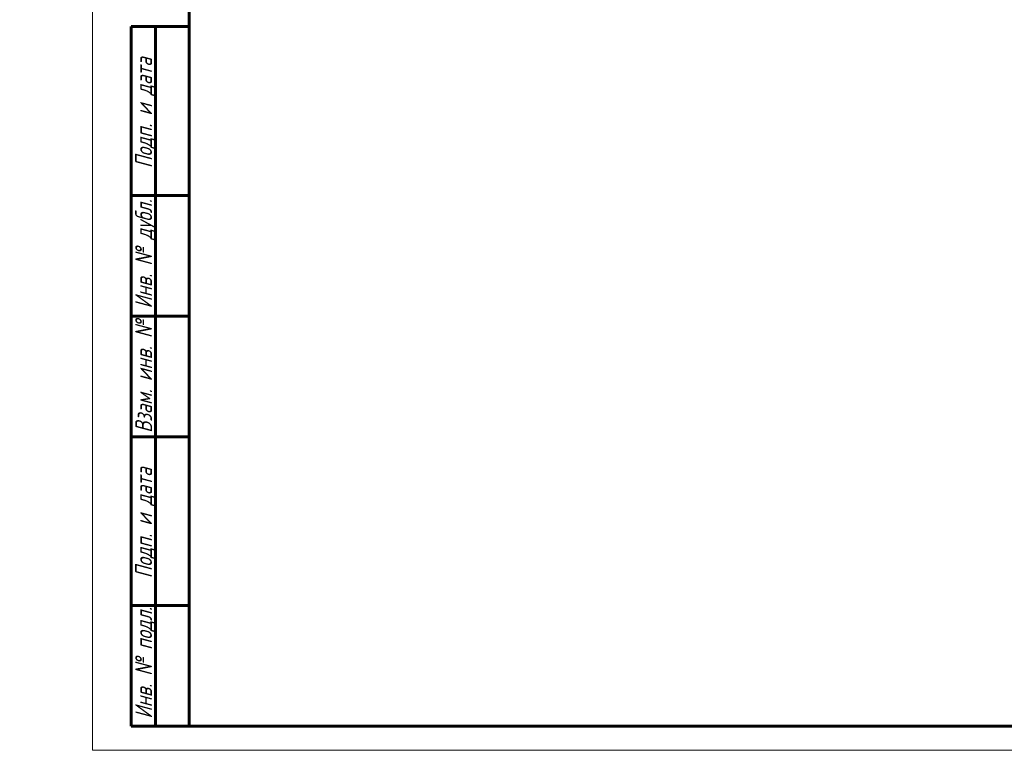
# Model space of a CAD drawing. Header units: millimetres. Extents: x -62 to 420, y 0 to 601.
# Tile 1 of 6: x -15 to 189, y 0 to 151. Entities that reach past the tile are written whole.
import ezdxf

# ---------------------------------------------------------------- set-up
doc = ezdxf.new("R2010")
doc.units = ezdxf.units.MM
doc.linetypes.add('K5LT_BASIC', pattern=[0])
doc.linetypes.add('K5LT_THIN', pattern=[0])
doc.layers.add('Системный слой', color=7, linetype='Continuous')
doc.layers.add('Системный слой (1)', color=7, linetype='Continuous', true_color=0x6c6c6c)
doc.styles.add('KDIMTEXTSTYLE', font='txt', dxfattribs={"width": 0.96, "oblique": 15, "height": 5})
doc.styles.add('KTEXTSTYLE', font='txt', dxfattribs={"width": 0.96, "height": 5})
doc.dimstyles.new('KDIMSTYLE (0.25)', dxfattribs={"dimtxt": 5, "dimasz": 1, "dimexe": 2, "dimexo": 0, "dimgap": 1, "dimtad": 1, "dimlfac": 4, "dimtxsty": 'KDIMTEXTSTYLE', "dimsah": 1, "dimcen": 0, "dimdle": 1, "dimadec": 0, "dimazin": 0, "dimtfac": 0.667, "dimtmove": 0, "dimatfit": 3, "dimfxl": 1, "dimtvp": 1, "dimtolj": 1, "dimtzin": 0, "dimarcsym": 0})

# ---------------------------------------------------------------- blocks, each defined once
blk = doc.blocks.new('D2')
at = {"layer": 'Системный слой (1)'}
for points in [[(165.72, 256.81), (169.59, 260.04), (165.02, 257.92), (165.79, 257.63)], [(95.71, 213.15), (100.29, 215.28), (99.51, 215.56), (99.58, 216.39)]]:
    blk.add_hatch(color=7, dxfattribs=at).paths.add_polyline_path(points)
at = {"layer": 'Системный слой (1)', "color": 7, "linetype": 'K5LT_THIN', "lineweight": 18}
for p, q in [((169.59, 260.04), (95.71, 213.15)), ((165.02, 257.92), (169.59, 260.04)), ((169.59, 260.04), (165.72, 256.81)), ((165.79, 257.63), (165.02, 257.92)), ((165.72, 256.81), (165.79, 257.63)), ((95.71, 213.15), (99.58, 216.39)), ((99.58, 216.39), (99.51, 215.56)), ((100.29, 215.28), (95.71, 213.15)), ((99.51, 215.56), (100.29, 215.28)), ((95.71, 213.15), (72.35, 198.33))]:
    blk.add_line(p, q, dxfattribs=at)
blk.add_wipeout([(56.36, 199.33), (56.36, 206.71), (69.79, 206.71), (69.79, 199.33)]).dxf.layer = 'Системный слой (1)'
blk.add_line((72.35, 198.33), (54.36, 198.33), dxfattribs=at)
at = {"layer": 'Системный слой (1)', "color": 7, "char_height": 5, "attachment_point": 1, "style": 'KTEXTSTYLE'}
for s, insert in [('\\fArial|b0|c204|p34;\\H5.0;\\W1.000;\\Q15;\\fGOST Type AU|b0|i0|c204|p34;\\Q15;\\W0.960;⌀', (56.36, 205.92)), ('\\fArial|b0|c204|p34;\\H5.0;\\W1.000;\\Q15;\\fGOST Type AU|b0|i0|c204|p34;\\Q15;\\W0.960;350', (59.67, 205.92))]:
    blk.add_mtext(s, dxfattribs=dict(at, insert=insert))
blk = doc.blocks.new('KDIMARROW_01')
at = {"layer": 'Системный слой'}
blk.add_hatch(color=0, dxfattribs=at).paths.add_polyline_path([(0, 0), (-5, 0.66), (-4.5, 0), (-5, -0.66)])
at = {"layer": 'Системный слой', "color": 0, "linetype": 'K5LT_THIN', "lineweight": 18}
for p, q in [((-4.5, 0), (-5, 0.66)), ((-5, 0.66), (0, 0)), ((0, 0), (-5, -0.66)), ((-5, -0.66), (-4.5, 0))]:
    blk.add_line(p, q, dxfattribs=at)
at = {"layer": 'Системный слой (1)', "color": 0, "linetype": 'K5LT_THIN', "lineweight": 18}
blk.add_line((132.65, 236.6), (132.4, 236.6), dxfattribs=at)
blk = doc.blocks.new('U53')
at = {"color": 7, "linetype": 'K5LT_THIN', "lineweight": 18}
for p, q in [((0, 0), (0, 594)), ((420, 0), (0, 0))]:
    blk.add_line(p, q, dxfattribs=at)
at = {"color": 150, "linetype": 'K5LT_BASIC', "lineweight": 60, "true_color": 0x0080ff}
for p, q in [((20, 5), (20, 589)), ((8, 5), (8, 150)), ((20, 150), (8, 150)), ((13, 5), (13, 150)), ((20, 115), (8, 115)), ((20, 90), (8, 90)), ((20, 65), (8, 65)), ((20, 30), (8, 30)), ((20, 5), (8, 5)), ((415, 5), (20, 5))]:
    blk.add_line(p, q, dxfattribs=at)
at = {"color": 7, "char_height": 3.5, "attachment_point": 1, "rotation": 90, "style": 'KTEXTSTYLE'}
for s, insert in [('\\fArial|b0|c204|p34;\\H5.0;\\W1.000;\\Q15;\\fGOST Type AU|b0|i0|c204|p34;\\Q15;\\W0.960;\\H3.50;Подп. и дата', (8.82, 120.66)), ('\\fArial|b0|c204|p34;\\H5.0;\\W1.000;\\Q15;\\fGOST Type AU|b0|i0|c204|p34;\\Q15;\\W0.960;\\H3.50;Инв. № дубл.', (8.82, 91.57)), ('\\fArial|b0|c204|p34;\\H5.0;\\W1.000;\\Q15;\\fGOST Type AU|b0|i0|c204|p34;\\Q15;\\W0.960;\\H3.50;Взам. инв. №', (8.82, 65.8)), ('\\fArial|b0|c204|p34;\\H5.0;\\W1.000;\\Q15;\\fGOST Type AU|b0|i0|c204|p34;\\Q15;\\W0.960;\\H3.50;Подп. и дата', (8.82, 35.66)), ('\\fArial|b0|c204|p34;\\H5.0;\\W1.000;\\Q15;\\fGOST Type AU|b0|i0|c204|p34;\\Q15;\\W0.960;\\H3.50;Инв. № подл.', (8.82, 6.57))]:
    blk.add_mtext(s, dxfattribs=dict(at, insert=insert))

msp = doc.modelspace()

# ---------------------------------------------------------------- dimensions: what is measured, and where the dimension line sits
at = {"layer": 'Системный слой (1)', "color": 7}
dim = msp.add_diameter_dim_2p(p1=(280.4058, 330.3701), p2=(-15.1045, 142.8238), dimstyle='KDIMSTYLE (0.25)', override={"dimtih": 1, "dimtoh": 1, "dimpost": '\\fGOST Type AU|b0|c204|p34;\\H5.0;\\W0.960;\\Q15;<>', "dimblk1": 'KDIMARROW_01', "dimblk2": 'KDIMARROW_01', "dimclrt": 7, "dimtol": 1, "dimtp": 0, "dimtm": 0, "dimtdec": 5, "dimtmove": 1, "dimatfit": 2, "dimtolj": 1}, dxfattribs=at)
dim.commit()
dim.dimension.update_dxf_attribs({"geometry": 'D2', "text_midpoint": (70.3532, 198.329), "dimtype": 163})

# ---------------------------------------------------------------- next in the draw order: block references
msp.add_blockref('U53', (0, 0))

doc.saveas('drawing.dxf')
